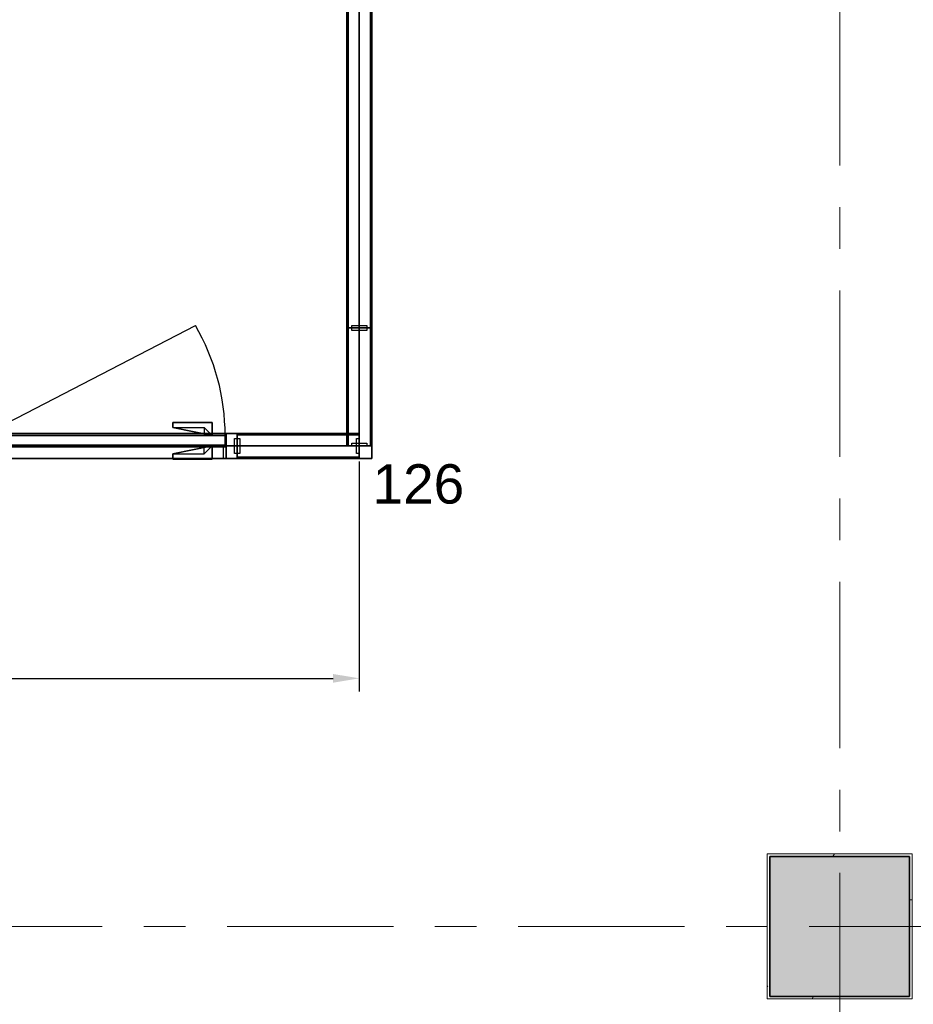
# Model space of a CAD drawing. Extents: x 3176 to 58266, y 1852 to 38199.
# Tile 45 of 256: x 12386 to 15798, y 30031 to 33788. Entities that reach past the tile are written whole.
import ezdxf
from ezdxf.enums import TextEntityAlignment as Align

# ---------------------------------------------------------------- set-up
doc = ezdxf.new("R2010")
doc.units = 0
doc.header["$LTSCALE"] = 50
doc.header["$PDSIZE"] = -5
doc.linetypes.add('HIDDEN2', pattern=[4.7625, 3.175, -1.5875])
doc.linetypes.add('Onderlegger 1e verdieping$0$stramien', pattern=[22.225, 12.7, -3.175, 3.175, -3.175])
doc.layers.get('0').update_dxf_attribs({"linetype": 'CONTINUOUS'})
doc.layers.get('DEFPOINTS').update_dxf_attribs({"linetype": 'CONTINUOUS'})
for name, color, linetype in [('AS-A38--_F----5', 2, 'CONTINUOUS'), ('AS-A38--_F---4-', 9, 'CONTINUOUS'), ('AS-I38-E_F----5_Deuren', 7, 'CONTINUOUS'), ('AS-I38-M_F----5_Deurmodulen', 7, 'CONTINUOUS'), ('AS-I38-M_F----5_Hoekaansluitingen', 7, 'CONTINUOUS'), ('AS-I38-M_F----5_Wandmodulen', 7, 'CONTINUOUS'), ('AS-L32--_F----5', 84, 'CONTINUOUS'), ('AS-L32--_F---4-', 84, 'CONTINUOUS'), ('AS-L32--_F-23--', 84, 'CONTINUOUS'), ('AS-L32--_F123--', 84, 'CONTINUOUS'), ('AS-L38--', 7, 'CONTINUOUS'), ('AS-L38--_F----5', 7, 'CONTINUOUS'), ('AS-L38--_F---4-', 7, 'CONTINUOUS'), ('AS-L38--_F-23--', 3, 'CONTINUOUS'), ('AS-L38--_F1----', 2, 'CONTINUOUS'), ('AS-L38--_F1-----', 2, 'CONTINUOUS'), ('AS-L38--_F123--', 7, 'CONTINUOUS'), ('AS-L38GL_F---4-', 2, 'CONTINUOUS'), ('AS-L38GL_F123--', 3, 'CONTINUOUS'), ('AS-M38--_F123--_Wandlengte', 1, 'CONTINUOUS'), ('IWTEKST', 2, 'CONTINUOUS')]:
    doc.layers.add(name, color=color, linetype=linetype)
doc.layers.add('AS-I38-1_F----5', color=2, linetype='CONTINUOUS', plot=False)
doc.layers.add('IWHARTWAND', color=6, linetype='CONTINUOUS', plot=False)
for name, color, linetype, lineweight in [('Onderlegger 1e verdieping$0$A-GENM', 8, 'CONTINUOUS', 18), ('Onderlegger 1e verdieping$0$S-COLS', 8, 'CONTINUOUS', 18), ('Onderlegger 1e verdieping$0$S-GRID', 8, 'CONTINUOUS', 18)]:
    doc.layers.add(name, color=color, linetype=linetype, lineweight=lineweight)
doc.styles.get("Standard").update_dxf_attribs({"font": 'isocp.shx'})
doc.dimstyles.new('CWall_F2_Wandlengte', dxfattribs={"dimscale": 50, "dimtxt": 2.5, "dimasz": 2, "dimexe": 1, "dimexo": 1, "dimgap": 0.5, "dimtad": 1, "dimdec": 0, "dimdsep": 46, "dimtxsty": 'Standard', "dimcen": 2.5, "dimclrt": 2, "dimadec": 0, "dimazin": 0, "dimtfac": 1, "dimtdec": 0, "dimtix": 1, "dimtmove": 2, "dimatfit": 0, "dimfxl": 0, "dimtolj": 1, "dimtzin": 0, "dimarcsym": 0})
pattern_1 = [(60, (616, 2090), (-43300, 25000), [300, -50000]), (60, (690, 2164), (-43300, 25000), [100, -50000]), (60, (645, 2190), (-43300, 25000), [100, -50000]), (150, (780, 2170), (-25000, -43300), [200, -50000])]
pattern_2 = [(0, (691.5, 1360), (29.7656, 59.5312), [0, -59.5312])]
pattern_3 = [(60, (616, 1230), (-43300, 25000), [300, -50000]), (60, (690, 1304), (-43300, 25000), [100, -50000]), (60, (645, 1330), (-43300, 25000), [100, -50000]), (150, (780, 1310), (-25000, -43300), [200, -50000])]
pattern_4 = [(60, (616, 370), (-43300, 25000), [300, -50000]), (60, (690, 444), (-43300, 25000), [100, -50000]), (60, (645, 470), (-43300, 25000), [100, -50000]), (150, (780, 450), (-25000, -43300), [200, -50000])]
pattern_5 = [(60, (150, 370), (-43300, 25000), [300, -50000]), (60, (220, 444), (-43300, 25000), [100, -50000]), (60, (180, 470), (-43300, 25000), [100, -50000]), (150, (310, 450), (-25000, -43300), [200, -50000])]
pattern_6 = [(60, (150, 1230), (-43300, 25000), [300, -50000]), (60, (220, 1304), (-43300, 25000), [100, -50000]), (60, (180, 1330), (-43300, 25000), [100, -50000]), (150, (310, 1310), (-25000, -43300), [200, -50000])]
pattern_7 = [(0, (225, 1360), (29.766, 59.531), [0, -59.531])]
pattern_8 = [(60, (150, 2090), (-43300, 25000), [300, -50000]), (60, (220, 2164), (-43300, 25000), [100, -50000]), (60, (180, 2190), (-43300, 25000), [100, -50000]), (150, (310, 2170), (-25000, -43300), [200, -50000])]
pattern_9 = [(60, (160, 370), (-43300, 25000), [300, -50000]), (60, (230, 444), (-43300, 25000), [100, -50000]), (60, (187, 470), (-43300, 25000), [100, -50000]), (150, (320, 450), (-25000, -43300), [200, -50000])]
pattern_10 = [(60, (160, 1230), (-43300, 25000), [300, -50000]), (60, (230, 1304), (-43300, 25000), [100, -50000]), (60, (187, 1330), (-43300, 25000), [100, -50000]), (150, (320, 1310), (-25000, -43300), [200, -50000])]
pattern_11 = [(0, (233.25, 1360), (29.766, 59.531), [0, -59.531])]
pattern_12 = [(60, (160, 2090), (-43300, 25000), [300, -50000]), (60, (230, 2164), (-43300, 25000), [100, -50000]), (60, (187, 2190), (-43300, 25000), [100, -50000]), (150, (320, 2170), (-25000, -43300), [200, -50000])]

# ---------------------------------------------------------------- blocks, each defined once
blk = doc.blocks.new('Onderlegger 1e verdieping$0$42_KA leemstuc betonkolomafwerking - Type-V50-Plotview 1e Verdieping - schaal 1 op 100')
at = {"layer": 'Onderlegger 1e verdieping$0$A-GENM'}
h = blk.add_hatch(dxfattribs=at)
h.set_pattern_fill('FP_61', color=256, style=0, pattern_type=2)
h.set_pattern_definition([(0, (-15516.6, -30328.2), (406.4, 101.6), [33.528, -271.272, 33.528, -1896.872]), (0, (-15516.6, -30328.2), (406.4, 101.6), [-338.328, -271.272, 33.528, -576.072, -1016]), (0, (-15516.6, -30328.2), (406.4, 101.6), [-1219.2, 33.528, -271.272, 33.528, -677.672]), (0, (-15516.6, -30328.2), (406.4, 101.6), [-1557.528, -169.672, 33.528, -474.472]), (120, (-15364.2, -30277.4), (-291.18818, 301.15272), [33.528, -271.272, 33.528, -1896.872]), (120, (-15364.2, -30277.4), (-291.18818, 301.15272), [-338.328, -271.272, 33.528, -576.072, -1016]), (120, (-15364.2, -30277.4), (-291.18818, 301.15272), [-1219.2, 33.528, -271.272, 33.528, -677.672]), (120, (-15364.2, -30277.4), (-291.18818, 301.15272), [-1557.528, -169.672, 33.528, -474.472]), (240, (-15313.4, -30074.2), (-115.21182, -402.75272), [33.528, -271.272, 33.528, -1896.872]), (240, (-15313.4, -30074.2), (-115.21182, -402.75272), [-338.328, -271.272, 33.528, -576.072, -1016]), (240, (-15313.4, -30074.2), (-115.21182, -402.75272), [-1219.2, 33.528, -271.272, 33.528, -677.672]), (240, (-15313.4, -30074.2), (-115.21182, -402.75272), [-1557.528, -169.672, 33.528, -474.472])])
h.paths.add_polyline_path([(-277, -277), (277, -277), (277, 277), (-277, 277)], flags=0)
h.paths.add_polyline_path([(-267, -267), (-267, 267), (267, 267), (267, -267)], flags=0)
for p, q in [((277, 277), (-277, 277)), ((-277, 277), (-277, -277)), ((-267, 267), (267, 267)), ((-267, -267), (-267, 267)), ((267, 267), (267, -267)), ((277, -277), (277, 277)), ((-277, -277), (277, -277)), ((267, -267), (-267, -267))]:
    blk.add_line(p, q, dxfattribs=at)
blk = doc.blocks.new('Onderlegger 1e verdieping')
at = {"layer": 'Onderlegger 1e verdieping$0$S-COLS', "lineweight": 5}
blk.add_hatch(color=256, dxfattribs=at).paths.add_polyline_path([(15783.6, 30061.2), (15783.6, 30595.2), (15249.6, 30595.2), (15249.6, 30061.2)], flags=0)
at = {"layer": 'Onderlegger 1e verdieping$0$S-COLS', "lineweight": 35}
for p, q in [((15783.6, 30595.2), (15249.6, 30595.2)), ((15249.6, 30595.2), (15249.6, 30061.2)), ((15783.6, 30061.2), (15783.6, 30595.2)), ((15249.6, 30061.2), (15783.6, 30061.2))]:
    blk.add_line(p, q, dxfattribs=at)
at = {"layer": 'Onderlegger 1e verdieping$0$S-GRID', "linetype": 'Onderlegger 1e verdieping$0$stramien'}
for p, q in [((15516.6, 37199.4), (15516.6, 18255.8)), ((3176.5, 30328.2), (55473.5, 30328.2))]:
    blk.add_line(p, q, dxfattribs=at)
at = {"layer": 'Onderlegger 1e verdieping$0$A-GENM'}
blk.add_blockref('Onderlegger 1e verdieping$0$42_KA leemstuc betonkolomafwerking - Type-V50-Plotview 1e Verdieping - schaal 1 op 100', (15516.6, 30328.2), dxfattribs=at)
blk = doc.blocks.new('QHK-7---_CTA01')
at = {"layer": 'AS-L38--_F----5', "linetype": 'HIDDEN2'}
blk.add_line((0, 0), (0, 0, 2700), dxfattribs=at)
at = {"layer": 'AS-L38--_F---4-'}
blk.add_line((-47.5, 47.5), (-47.5, 47.5, 2700), dxfattribs=at)
for points, invisible_edges in [([(0, 47.5, 2700), (0, -47.5, 2700), (47.5, -47.5, 2700), (-47.5, 47.5, 2700)], 4), ([(47.5, -47.5, 2700), (-47.5, 47.5, 2700), (-47.5, 0, 2700), (47.5, 0, 2700)], 1), ([(47.5, 0), (47.5, 0, 60), (47.5, -47.5, 60), (47.5, -47.5)], 1), ([(47.5, 0, 2660), (47.5, 0, 2700), (47.5, -47.5, 2700), (47.5, -47.5, 2660)], 1), ([(47.5, -47.5), (47.5, -47.5, 60), (0, -47.5, 60), (0, -47.5)], 4), ([(47.5, -47.5, 2660), (47.5, -47.5, 2700), (0, -47.5, 2700), (0, -47.5, 2660)], 4)]:
    blk.add_3dface(points, dxfattribs=dict(at, invisible_edges=invisible_edges))
for points in [[(47.5, 0, 60), (47.5, 0, 2660), (47.5, -47.5, 2660), (47.5, -47.5, 60)], [(47.5, -47.5, 60), (47.5, -47.5, 2660), (0, -47.5, 2660), (0, -47.5, 60)]]:
    blk.add_3dface(points, dxfattribs=at)
at = {"layer": 'AS-L38--_F123--'}
blk.add_lwpolyline([(0, -47.5), (47.5, -47.5), (47.5, 0)], dxfattribs=at)
at = {"layer": 'DEFPOINTS'}
blk.add_point((0, 0, 2700), dxfattribs=at)
at = {"layer": 'AS-I38-M_F----5_Hoekaansluitingen', "extrusion": (1, -6.12303e-17, 0)}
blk.add_text('D126', height=125, rotation=90, dxfattribs=at).set_placement((0, 2750), align=Align.MIDDLE_LEFT)
at = {"layer": 'AS-I38-M_F----5_Hoekaansluitingen', "extrusion": (0, -1, 0)}
blk.add_text('D126', height=125, rotation=90, dxfattribs=at).set_placement((0, 2750), align=Align.MIDDLE_LEFT)
blk = doc.blocks.new('BvnAans-_CTA01')
at = {"layer": 'AS-L38--_F----5', "color": 0, "invisible_edges": 10}
blk.add_3dface([(0, 0), (1, 0), (1, 0, 1), (0, 0, 1)], dxfattribs=at)
at = {"layer": 'AS-L38--_F---4-', "invisible_edges": 10}
for points in [[(0, 0.5), (1, 0.5), (1, 0.5, 1), (0, 0.5, 1)], [(0, -0.5), (1, -0.5), (1, -0.5, 1), (0, -0.5, 1)]]:
    blk.add_3dface(points, dxfattribs=at)
at = {"layer": 'AS-L38--_F---4-'}
blk.add_3dface([(0, -0.5, 1), (0, 0.5, 1), (1, 0.5, 1), (1, -0.5, 1)], dxfattribs=at)
blk = doc.blocks.new('Q0WDSTL-_CTA01')
at = {"layer": 'AS-L38--_F-23--'}
for p, q in [((0, 0.3), (0, 0.5)), ((0, -0.3), (0, -0.5))]:
    blk.add_line(p, q, dxfattribs=at)
at = {"layer": 'AS-L38--_F-23--', "color": 1}
blk.add_lwpolyline([(0, 0.3), (1, 0.3), (1, -0.3), (0, -0.3)], dxfattribs=at)
at = {"layer": 'AS-L38--_F1-----'}
blk.add_lwpolyline([(0, 0.5), (0, -0.5)], dxfattribs=at)
blk = doc.blocks.new('3ADRDRP-_CTA01')
at = {"layer": 'AS-L38--_F----5', "color": 0}
blk.add_3dface([(0, 0), (1, 0), (1, 0, 1), (0, 0, 1)], dxfattribs=at)
at = {"layer": 'AS-L38--_F---4-'}
mesh = blk.add_polymesh((6, 3), dxfattribs=at)
for k, corner in enumerate([(1, -0.5, 1), (1, -0.5), (1, -0.5), (0, -0.5, 1), (0, -0.5), (0, -0.5), (0, 0.5, 1), (0, 0.5), (0, -0.5), (1, 0.5, 1), (1, 0.5), (1, -0.5), (1, 0.5, 1), (1, 0.5, 1), (1, -0.5, 1), (0, 0.5, 1), (0, 0.5, 1), (0, -0.5, 1)]):
    mesh.set_mesh_vertex(divmod(k, 3), corner)
blk = doc.blocks.new('Q0DRSTL-_CTA01')
at = {"layer": 'AS-L38--_F----5', "color": 0}
blk.add_3dface([(0, 0), (1, 0), (1, 0, 1), (0, 0, 1)], dxfattribs=at)
at = {"layer": 'AS-L38--_F-23--', "color": 0}
for p, q in [((0, 0.5), (0, 0.3)), ((1, 0.5), (1, 0)), ((1, 0), (1.25, 0)), ((0, -0.5), (0, -0.3))]:
    blk.add_line(p, q, dxfattribs=at)
for points in [[(1, 0.5), (0, 0.5)], [(0, -0.5), (1.25, -0.5), (1.25, 0)]]:
    blk.add_lwpolyline(points, dxfattribs=at)
at = {"layer": 'AS-L38--_F1----', "color": 0}
blk.add_lwpolyline([(0, -0.5), (1, -0.5), (1, 0.5), (0, 0.5)], close=True, dxfattribs=at)
at = {"layer": 'AS-L38--_F---4-'}
mesh = blk.add_polymesh((6, 3), dxfattribs=at)
for k, corner in enumerate([(1, -0.5, 1), (1, -0.5), (1, -0.5), (0, -0.5, 1), (0, -0.5), (0, -0.5), (0, 0.5, 1), (0, 0.5), (0, -0.5), (1, 0.5, 1), (1, 0.5), (1, -0.5), (1, 0.5, 1), (1, 0.5, 1), (1, -0.5, 1), (0, 0.5, 1), (0, 0.5, 1), (0, -0.5, 1)]):
    mesh.set_mesh_vertex(divmod(k, 3), corner)
blk = doc.blocks.new('ddch1---_CTA01')
at = {"layer": 'AS-L32--_F----5', "color": 1}
for p, q in [((0, 0.075), (1, 0.075, 0.5)), ((1, 0.075, 0.5), (0, 0.075, 1))]:
    blk.add_line(p, q, dxfattribs=at)
at = {"layer": 'AS-L32--_F----5', "color": 1, "linetype": 'HIDDEN2'}
for p, q in [((0, -0.075), (1, -0.075, 0.5)), ((1, -0.075, 0.5), (0, -0.075, 1))]:
    blk.add_line(p, q, dxfattribs=at)
at = {"layer": 'AS-L32--_F----5'}
blk.add_3dface([(0, 0), (0, 0, 1), (1, 0, 1), (1, 0)], dxfattribs=at)
at = {"layer": 'AS-L32--_F---4-'}
for points in [[(0, 1), (0, 1, 1), (1, 1, 1), (1, 1)], [(0, 1), (0, 0), (0, 0, 1), (0, 1, 1)], [(0, 0, 1), (0, 1, 1), (1, 1, 1), (1, 0, 1)], [(1, 1, 1), (1, 0, 1), (1, 0), (1, 1)], [(0, 0), (0, 0, 1), (1, 0, 1), (1, 0)]]:
    blk.add_3dface(points, dxfattribs=at)
at = {"layer": 'AS-L32--_F123--', "color": 1}
blk.add_line((0, 1), (0.8776, 11.4994), dxfattribs=at)
at = {"layer": 'AS-L32--_F123--'}
for p, q in [((1, 1), (0, 1)), ((0, 1), (0, 0)), ((1, 0), (1, 1)), ((0, 0), (1, 0))]:
    blk.add_line(p, q, dxfattribs=at)
at = {"layer": 'AS-L32--_F123--', "color": 1}
blk.add_ellipse((0, 1), major_axis=(0, 21.9), ratio=0.045662, start_param=-1.570796, end_param=-1.070796, dxfattribs=at)
at = {"layer": 'DEFPOINTS'}
blk.add_point((0, 0), dxfattribs=at)
blk.add_point((0, 0), dxfattribs=at)
blk = doc.blocks.new('KlnkRcht_CTA01')
at = {"layer": 'AS-L32--_F----5'}
blk.add_polyline3d([(-0.5, 0, -0.5), (0.5, 0, -0.5), (0.5, 0, 0.5), (-0.5, 0, 0.5)], close=True, dxfattribs=at)
at = {"layer": 'AS-L32--_F-23--'}
for p, q in [((0.3, -0.6, -0.5), (0.3, 0, -0.5)), ((0.5, 0, -0.5), (0.5, -1, -0.5)), ((-0.5, -1, -0.5), (-0.5, -0.6, -0.5)), ((-0.5, -0.6, -0.5), (0.3, -0.6, -0.5)), ((0.5, -1, -0.5), (-0.5, -1, -0.5))]:
    blk.add_line(p, q, dxfattribs=at)
at = {"layer": 'AS-L32--_F---4-'}
mesh = blk.add_polyface(dxfattribs=at)
corners = [(0.5, 0, -0.5), (0.5, -1, -0.5), (-0.5, -1, -0.5), (-0.5, -0.6, -0.5), (0.3, -0.6, -0.5), (0.3, 0, -0.5), (0.5, 0, 0.5), (0.5, -1, 0.5), (-0.5, -1, 0.5), (-0.5, -0.6, 0.5), (0.3, -0.6, 0.5), (0.3, 0, 0.5)]
mesh.append_faces([[corners[k] for k in face] for face in [(0, 1, 7, 6), (1, 2, 8, 7), (2, 3, 9, 8)]])
mesh.append_faces([[corners[k] for k in face] for face in [(6, 10, 11)]], dxfattribs={"vtx0": -1})
mesh.append_faces([[corners[k] for k in face] for face in [(6, 9, 10)]], dxfattribs={"vtx0": -1, "vtx2": -1})
mesh.append_faces([[corners[k] for k in face] for face in [(6, 7, 8, 9)]], dxfattribs={"vtx3": -1})
blk = doc.blocks.new('QDR-2---_CTA01')
at = {"layer": 'DEFPOINTS'}
blk.add_point((0, 0, 2700), dxfattribs=at)
at = {"layer": 'AS-L38--'}
for name, p, xscale, yscale, zscale in [('ddch1---_CTA01', (41.5, 0, 10), 926, 40, 2585), ('KlnkRcht_CTA01', (842.5, 40, 1050), 150, -50, 20), ('BvnAans-_CTA01', (0, 0, 2660), 1013, 95, 40), ('Q0WDSTL-_CTA01', (0, 0), 10, 95, 10), ('3ADRDRP-_CTA01', (0, 0, 2595), 1013, 95, 65), ('Q0DRSTL-_CTA01', (0, 0), 41.5, 95, 2595), ('Q0DRSTL-_CTA01', (1013, 0), -41.5, 95, 2595), ('KlnkRcht_CTA01', (842.5, 0, 1050), 150, 50, 20)]:
    blk.add_blockref(name, p, dxfattribs=dict(at, xscale=xscale, yscale=yscale, zscale=zscale))
at = {"layer": 'AS-L38--', "xscale": 10, "yscale": 95, "zscale": 10, "rotation": 180}
blk.add_blockref('Q0WDSTL-_CTA01', (1013, 0), dxfattribs=at)
at = {"layer": 'AS-I38-E_F----5_Deuren', "extrusion": (0, -1, 0)}
blk.add_text('926x2585', height=90, dxfattribs=at).set_placement((959, 175), align=Align.BOTTOM_RIGHT)
at = {"layer": 'AS-I38-M_F----5_Deurmodulen', "extrusion": (0, -1, 0)}
blk.add_text('DA', height=125, rotation=90, dxfattribs=at).set_placement((506.5, 2750), align=Align.MIDDLE_LEFT)
blk = doc.blocks.new('OndrAans_CTA01')
at = {"layer": 'AS-L38--_F----5', "color": 0, "invisible_edges": 10}
blk.add_3dface([(0, 0), (1, 0), (1, 0, 1), (0, 0, 1)], dxfattribs=at)
at = {"layer": 'AS-L38--_F---4-', "invisible_edges": 10}
for points in [[(0, 0.5), (1, 0.5), (1, 0.5, 1), (0, 0.5, 1)], [(0, -0.5), (1, -0.5), (1, -0.5, 1), (0, -0.5, 1)]]:
    blk.add_3dface(points, dxfattribs=at)
at = {"layer": 'AS-L38--_F123--', "color": 0}
blk.add_3dface([(0, -0.5), (1, -0.5), (1, 0.5), (0, 0.5)], dxfattribs=at)
blk = doc.blocks.new('QPGLAS--_CTA01')
at = {"layer": 'AS-L38--_F----5', "color": 0}
blk.add_3dface([(0, 0), (1, 0), (1, 0, 1), (0, 0, 1)], dxfattribs=at)
at = {"layer": 'AS-L38GL_F123--'}
blk.add_line((0, 0), (1, 0), dxfattribs=at)
at = {"layer": 'AS-L38GL_F---4-'}
mesh = blk.add_polymesh((6, 3), dxfattribs=at)
for k, corner in enumerate([(1, -0.45, 1), (1, -0.45), (1, -0.45), (0, -0.45, 1), (0, -0.45), (0, -0.45), (0, 0.45, 1), (0, 0.45), (0, -0.45), (1, 0.45, 1), (1, 0.45), (1, -0.45), (1, 0.45, 1), (1, 0.45, 1), (1, -0.45, 1), (0, 0.45, 1), (0, 0.45, 1), (0, -0.45, 1)]):
    mesh.set_mesh_vertex(divmod(k, 3), corner)
blk = doc.blocks.new('O4------_CTA01')
blk.add_blockref('QPGLAS--_CTA01', (0, 0))
blk = doc.blocks.new('QWND6---_CTA01')
at = {"layer": 'AS-A38--_F----5', "extrusion": (0, -1, 0)}
h = blk.add_hatch(dxfattribs=at)
h.set_pattern_fill('GLAS2', color=256, scale=50, angle=60, style=0, pattern_type=2)
h.set_pattern_definition(pattern_1)
h.paths.add_polyline_path([(0, 1780), (1383, 1780), (1383, 2660), (0, 2660)])
h = blk.add_hatch(dxfattribs=at)
h.set_pattern_fill('GLAS2', color=256, scale=50, angle=60, style=0, pattern_type=2)
h.set_pattern_definition(pattern_3)
h.paths.add_polyline_path([(0, 940), (1383, 940), (1383, 1780), (0, 1780)])
h = blk.add_hatch(dxfattribs=at)
h.set_pattern_fill('GLAS2', color=256, scale=50, angle=60, style=0, pattern_type=2)
h.set_pattern_definition(pattern_4)
h.paths.add_polyline_path([(0, 60), (1383, 60), (1383, 940), (0, 940)])
h = blk.add_hatch(dxfattribs=at)
h.set_pattern_fill('DOTS', color=256, scale=37.5, style=0)
h.set_pattern_definition(pattern_2)
h.paths.add_polyline_path([(10, 950), (1373, 950), (1373, 1770), (10, 1770)])
at = {"layer": 'AS-A38--_F---4-', "extrusion": (0, -1, 0)}
h = blk.add_hatch(dxfattribs=at)
h.set_pattern_fill('GLAS2', color=256, scale=50, angle=60, style=0, pattern_type=2)
h.set_pattern_definition(pattern_1)
h.paths.add_polyline_path([(0, 1780), (1383, 1780), (1383, 2660), (0, 2660)])
h = blk.add_hatch(dxfattribs=at)
h.set_pattern_fill('GLAS2', color=256, scale=50, angle=60, style=0, pattern_type=2)
h.set_pattern_definition(pattern_3)
h.paths.add_polyline_path([(0, 940), (1383, 940), (1383, 1780), (0, 1780)])
h = blk.add_hatch(dxfattribs=at)
h.set_pattern_fill('GLAS2', color=256, scale=50, angle=60, style=0, pattern_type=2)
h.set_pattern_definition(pattern_4)
h.paths.add_polyline_path([(0, 60), (1383, 60), (1383, 940), (0, 940)])
h = blk.add_hatch(dxfattribs=at)
h.set_pattern_fill('DOTS', color=256, scale=37.5, style=0)
h.set_pattern_definition(pattern_2)
h.paths.add_polyline_path([(10, 950), (1373, 950), (1373, 1770), (10, 1770)])
h = blk.add_hatch(dxfattribs=at)
h.set_pattern_fill('GLAS2', color=256, scale=50, angle=60, style=0, pattern_type=2)
h.set_pattern_definition(pattern_1)
h.paths.add_polyline_path([(0, 1780), (1383, 1780), (1383, 2660), (0, 2660)])
h = blk.add_hatch(dxfattribs=at)
h.set_pattern_fill('GLAS2', color=256, scale=50, angle=60, style=0, pattern_type=2)
h.set_pattern_definition(pattern_3)
h.paths.add_polyline_path([(0, 940), (1383, 940), (1383, 1780), (0, 1780)])
h = blk.add_hatch(dxfattribs=at)
h.set_pattern_fill('GLAS2', color=256, scale=50, angle=60, style=0, pattern_type=2)
h.set_pattern_definition(pattern_4)
h.paths.add_polyline_path([(0, 60), (1383, 60), (1383, 940), (0, 940)])
h = blk.add_hatch(dxfattribs=at)
h.set_pattern_fill('DOTS', color=256, scale=37.5, style=0)
h.set_pattern_definition(pattern_2)
h.paths.add_polyline_path([(10, 950), (1373, 950), (1373, 1770), (10, 1770)])
at = {"layer": 'DEFPOINTS'}
blk.add_point((0, 0, 2700), dxfattribs=at)
at = {"layer": 'AS-L38--', "yscale": 95}
for name, p, xscale, zscale in [('BvnAans-_CTA01', (0, 0, 2660), 1383, 40), ('OndrAans_CTA01', (0, 0), 1383, 60), ('Q0WDSTL-_CTA01', (0, 0), 10, 10), ('O4------_CTA01', (0, 0, 1780), 1383, 880), ('O4------_CTA01', (0, 0, 940), 1383, 840), ('O4------_CTA01', (0, 0, 60), 1383, 880)]:
    blk.add_blockref(name, p, dxfattribs=dict(at, xscale=xscale, zscale=zscale))
at = {"layer": 'AS-L38--', "xscale": 10, "yscale": 95, "zscale": 10, "rotation": 180}
blk.add_blockref('Q0WDSTL-_CTA01', (1383, 0), dxfattribs=at)
at = {"layer": 'AS-I38-1_F----5', "extrusion": (0, -1, 0)}
blk.add_text('2', height=90, dxfattribs=at).set_placement((40, 130))
at = {"layer": 'AS-I38-M_F----5_Wandmodulen', "extrusion": (0, -1, 0)}
blk.add_text('GH', height=125, rotation=90, dxfattribs=at).set_placement((691.5, 2750), align=Align.MIDDLE_LEFT)
blk = doc.blocks.new('QWND8---_CTA01')
at = {"layer": 'AS-A38--_F----5', "extrusion": (0, -1, 0)}
h = blk.add_hatch(dxfattribs=at)
h.set_pattern_fill('GLAS2', color=256, scale=50, angle=60, style=0, pattern_type=2)
h.set_pattern_definition(pattern_5)
h.paths.add_polyline_path([(0, 60), (450, 60), (450, 940), (0, 940)])
h = blk.add_hatch(dxfattribs=at)
h.set_pattern_fill('GLAS2', color=256, scale=50, angle=60, style=0, pattern_type=2)
h.set_pattern_definition(pattern_6)
h.paths.add_polyline_path([(0, 940), (450, 940), (450, 1780), (0, 1780)])
h = blk.add_hatch(dxfattribs=at)
h.set_pattern_fill('GLAS2', color=256, scale=50, angle=60, style=0, pattern_type=2)
h.set_pattern_definition(pattern_8)
h.paths.add_polyline_path([(0, 1780), (450, 1780), (450, 2660), (0, 2660)])
h = blk.add_hatch(dxfattribs=at)
h.set_pattern_fill('DOTS', color=256, scale=37.5, style=0)
h.set_pattern_definition(pattern_7)
h.paths.add_polyline_path([(10, 950), (440, 950), (440, 1770), (10, 1770)])
at = {"layer": 'AS-A38--_F---4-', "extrusion": (0, -1, 0)}
h = blk.add_hatch(dxfattribs=at)
h.set_pattern_fill('GLAS2', color=256, scale=50, angle=60, style=0, pattern_type=2)
h.set_pattern_definition(pattern_8)
h.paths.add_polyline_path([(0, 1780), (450, 1780), (450, 2660), (0, 2660)])
h = blk.add_hatch(dxfattribs=at)
h.set_pattern_fill('GLAS2', color=256, scale=50, angle=60, style=0, pattern_type=2)
h.set_pattern_definition(pattern_6)
h.paths.add_polyline_path([(0, 940), (450, 940), (450, 1780), (0, 1780)])
h = blk.add_hatch(dxfattribs=at)
h.set_pattern_fill('GLAS2', color=256, scale=50, angle=60, style=0, pattern_type=2)
h.set_pattern_definition(pattern_5)
h.paths.add_polyline_path([(0, 60), (450, 60), (450, 940), (0, 940)])
h = blk.add_hatch(dxfattribs=at)
h.set_pattern_fill('DOTS', color=256, scale=37.5, style=0)
h.set_pattern_definition(pattern_7)
h.paths.add_polyline_path([(10, 950), (440, 950), (440, 1770), (10, 1770)])
h = blk.add_hatch(dxfattribs=at)
h.set_pattern_fill('GLAS2', color=256, scale=50, angle=60, style=0, pattern_type=2)
h.set_pattern_definition(pattern_8)
h.paths.add_polyline_path([(0, 1780), (450, 1780), (450, 2660), (0, 2660)])
h = blk.add_hatch(dxfattribs=at)
h.set_pattern_fill('GLAS2', color=256, scale=50, angle=60, style=0, pattern_type=2)
h.set_pattern_definition(pattern_6)
h.paths.add_polyline_path([(0, 940), (450, 940), (450, 1780), (0, 1780)])
h = blk.add_hatch(dxfattribs=at)
h.set_pattern_fill('GLAS2', color=256, scale=50, angle=60, style=0, pattern_type=2)
h.set_pattern_definition(pattern_5)
h.paths.add_polyline_path([(0, 60), (450, 60), (450, 940), (0, 940)])
h = blk.add_hatch(dxfattribs=at)
h.set_pattern_fill('DOTS', color=256, scale=37.5, style=0)
h.set_pattern_definition(pattern_7)
h.paths.add_polyline_path([(10, 950), (440, 950), (440, 1770), (10, 1770)])
at = {"layer": 'DEFPOINTS'}
blk.add_point((0, 0, 2700), dxfattribs=at)
at = {"layer": 'AS-L38--', "yscale": 95}
for name, p, xscale, zscale in [('BvnAans-_CTA01', (0, 0, 2660), 450, 40), ('OndrAans_CTA01', (0, 0), 450, 60), ('Q0WDSTL-_CTA01', (0, 0), 10, 10), ('O4------_CTA01', (0, 0, 1780), 450, 880), ('O4------_CTA01', (0, 0, 940), 450, 840), ('O4------_CTA01', (0, 0, 60), 450, 880)]:
    blk.add_blockref(name, p, dxfattribs=dict(at, xscale=xscale, zscale=zscale))
at = {"layer": 'AS-L38--', "xscale": 10, "yscale": 95, "zscale": 10, "rotation": 180}
blk.add_blockref('Q0WDSTL-_CTA01', (450, 0), dxfattribs=at)
at = {"layer": 'AS-I38-1_F----5', "extrusion": (0, -1, 0)}
blk.add_text('1', height=90, dxfattribs=at).set_placement((40, 130))
at = {"layer": 'AS-I38-M_F----5_Wandmodulen', "extrusion": (0, -1, 0)}
blk.add_text('GH', height=125, rotation=90, dxfattribs=at).set_placement((225, 2750), align=Align.MIDDLE_LEFT)
blk = doc.blocks.new('QWND9---_CTA01')
at = {"layer": 'AS-A38--_F----5', "extrusion": (0, -1, 0)}
h = blk.add_hatch(dxfattribs=at)
h.set_pattern_fill('GLAS2', color=256, scale=50, angle=60, style=0, pattern_type=2)
h.set_pattern_definition(pattern_9)
h.paths.add_polyline_path([(0, 60), (466.5, 60), (466.5, 940), (0, 940)])
h = blk.add_hatch(dxfattribs=at)
h.set_pattern_fill('GLAS2', color=256, scale=50, angle=60, style=0, pattern_type=2)
h.set_pattern_definition(pattern_10)
h.paths.add_polyline_path([(0, 940), (466.5, 940), (466.5, 1780), (0, 1780)])
h = blk.add_hatch(dxfattribs=at)
h.set_pattern_fill('GLAS2', color=256, scale=50, angle=60, style=0, pattern_type=2)
h.set_pattern_definition(pattern_12)
h.paths.add_polyline_path([(0, 1780), (466.5, 1780), (466.5, 2660), (0, 2660)])
h = blk.add_hatch(dxfattribs=at)
h.set_pattern_fill('DOTS', color=256, scale=37.5, style=0)
h.set_pattern_definition(pattern_11)
h.paths.add_polyline_path([(10, 950), (456.5, 950), (456.5, 1770), (10, 1770)])
at = {"layer": 'AS-A38--_F---4-', "extrusion": (0, -1, 0)}
h = blk.add_hatch(dxfattribs=at)
h.set_pattern_fill('GLAS2', color=256, scale=50, angle=60, style=0, pattern_type=2)
h.set_pattern_definition(pattern_12)
h.paths.add_polyline_path([(0, 1780), (466.5, 1780), (466.5, 2660), (0, 2660)])
h = blk.add_hatch(dxfattribs=at)
h.set_pattern_fill('GLAS2', color=256, scale=50, angle=60, style=0, pattern_type=2)
h.set_pattern_definition(pattern_10)
h.paths.add_polyline_path([(0, 940), (466.5, 940), (466.5, 1780), (0, 1780)])
h = blk.add_hatch(dxfattribs=at)
h.set_pattern_fill('GLAS2', color=256, scale=50, angle=60, style=0, pattern_type=2)
h.set_pattern_definition(pattern_9)
h.paths.add_polyline_path([(0, 60), (466.5, 60), (466.5, 940), (0, 940)])
h = blk.add_hatch(dxfattribs=at)
h.set_pattern_fill('DOTS', color=256, scale=37.5, style=0)
h.set_pattern_definition(pattern_11)
h.paths.add_polyline_path([(10, 950), (456.5, 950), (456.5, 1770), (10, 1770)])
h = blk.add_hatch(dxfattribs=at)
h.set_pattern_fill('GLAS2', color=256, scale=50, angle=60, style=0, pattern_type=2)
h.set_pattern_definition(pattern_12)
h.paths.add_polyline_path([(0, 1780), (466.5, 1780), (466.5, 2660), (0, 2660)])
h = blk.add_hatch(dxfattribs=at)
h.set_pattern_fill('GLAS2', color=256, scale=50, angle=60, style=0, pattern_type=2)
h.set_pattern_definition(pattern_10)
h.paths.add_polyline_path([(0, 940), (466.5, 940), (466.5, 1780), (0, 1780)])
h = blk.add_hatch(dxfattribs=at)
h.set_pattern_fill('GLAS2', color=256, scale=50, angle=60, style=0, pattern_type=2)
h.set_pattern_definition(pattern_9)
h.paths.add_polyline_path([(0, 60), (466.5, 60), (466.5, 940), (0, 940)])
h = blk.add_hatch(dxfattribs=at)
h.set_pattern_fill('DOTS', color=256, scale=37.5, style=0)
h.set_pattern_definition(pattern_11)
h.paths.add_polyline_path([(10, 950), (456.5, 950), (456.5, 1770), (10, 1770)])
at = {"layer": 'DEFPOINTS'}
blk.add_point((0, 0, 2700), dxfattribs=at)
at = {"layer": 'AS-L38--', "yscale": 95}
for name, p, xscale, zscale in [('BvnAans-_CTA01', (0, 0, 2660), 466.5, 40), ('OndrAans_CTA01', (0, 0), 466.5, 60), ('Q0WDSTL-_CTA01', (0, 0), 10, 10), ('O4------_CTA01', (0, 0, 1780), 466.5, 880), ('O4------_CTA01', (0, 0, 940), 466.5, 840), ('O4------_CTA01', (0, 0, 60), 466.5, 880)]:
    blk.add_blockref(name, p, dxfattribs=dict(at, xscale=xscale, zscale=zscale))
at = {"layer": 'AS-L38--', "xscale": 10, "yscale": 95, "zscale": 10, "rotation": 180}
blk.add_blockref('Q0WDSTL-_CTA01', (466.5, 0), dxfattribs=at)
at = {"layer": 'AS-I38-1_F----5', "extrusion": (0, -1, 0)}
blk.add_text('98', height=90, dxfattribs=at).set_placement((40, 130))
at = {"layer": 'AS-I38-M_F----5_Wandmodulen', "extrusion": (0, -1, 0)}
blk.add_text('GH', height=125, rotation=90, dxfattribs=at).set_placement((233.2, 2750), align=Align.MIDDLE_LEFT)
blk = doc.blocks.new('*D301')
at = {"layer": 'AS-M38--_F123--_Wandlengte', "color": 0, "lineweight": -2}
for p, q in [((13682.6, 32102.1), (13682.6, 31224.5)), ((10016.6, 31855.1), (10016.6, 31224.5)), ((10116.6, 31274.5), (13582.6, 31274.5))]:
    blk.add_line(p, q, dxfattribs=at)
at = {"layer": 'AS-M38--_F123--_Wandlengte', "color": 0}
for points in [[(10116.6, 31291.1), (10116.6, 31257.8), (10016.6, 31274.5)], [(13582.6, 31291.1), (13582.6, 31257.8), (13682.6, 31274.5)]]:
    blk.add_solid(points, dxfattribs=at)
at = {"layer": 'DEFPOINTS', "color": 0}
for p in [(13682.6, 32152.1, -300), (10016.6, 31905.1, 929.1), (13682.6, 31274.5)]:
    blk.add_point(p, dxfattribs=at)
at = {"layer": 'AS-M38--_F123--_Wandlengte', "color": 2, "insert": (11849.6, 31362), "char_height": 125, "attachment_point": 5}
blk.add_mtext('\\A1;3666', dxfattribs=at)

msp = doc.modelspace()

# ---------------------------------------------------------------- linework, layer by layer
at = {"layer": 'IWHARTWAND'}
for p in [(13682.6, 35617.2), (10016.6, 32161.2)]:
    msp.add_line(p, (13682.6, 32161.2), dxfattribs=at)

# ---------------------------------------------------------------- block references
msp.add_blockref('Onderlegger 1e verdieping', (0, 0))
at = {"layer": 'AS-L38--', "rotation": 89.99999999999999}
for name, p in [('QWND6---_CTA01', (13682.6, 32611.2)), ('QWND8---_CTA01', (13682.6, 32161.2))]:
    msp.add_blockref(name, p, dxfattribs=at)
at = {"layer": 'AS-L38--'}
for name, p in [('QDR-2---_CTA01', (12203.1, 32161.2)), ('QHK-7---_CTA01', (13682.6, 32161.2)), ('QWND9---_CTA01', (13216.1, 32161.2))]:
    msp.add_blockref(name, p, dxfattribs=at)

# ---------------------------------------------------------------- texts
at = {"layer": 'IWTEKST', "insert": (13733.6, 32091.3, 120), "char_height": 150, "width": 3405, "attachment_point": 1}
msp.add_mtext('{\\fArial|b0|i0|c0|p34;126}', dxfattribs=at)

# ---------------------------------------------------------------- dimensions: what is measured, and where the dimension line sits
at = {"layer": 'AS-M38--_F123--_Wandlengte'}
dim = msp.add_linear_dim(base=(13682.6, 31274.5), p1=(10016.6, 31905.1, 929.1), p2=(13682.6, 32152.1, -300), dimstyle='CWall_F2_Wandlengte', dxfattribs=at)
dim.commit()
dim.dimension.update_dxf_attribs({"geometry": '*D301', "text_midpoint": (11849.6, 31362)})

doc.saveas('drawing.dxf')
